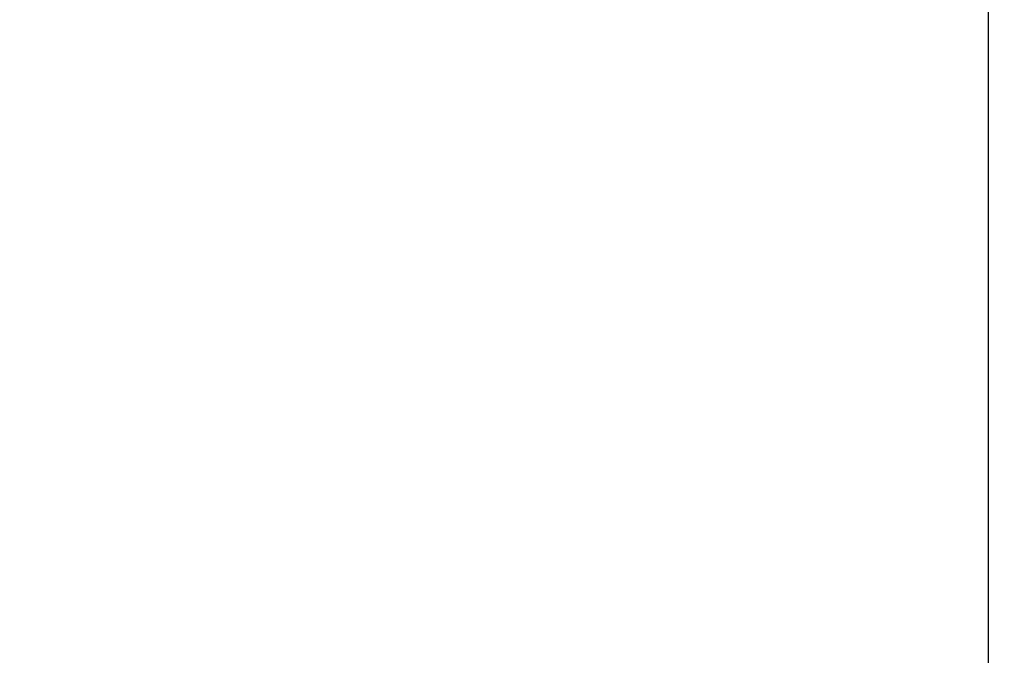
# Model space of a CAD drawing. Extents: x 0 to 80, y 0 to 80.
# Tile 220 of 256: x 8.5694 to 8.6493, y 35.319 to 35.3706. Entities that reach past the tile are written whole.
import ezdxf

# ---------------------------------------------------------------- set-up
doc = ezdxf.new("R2010")
doc.units = 0
doc.header["$LTSCALE"] = 25.4
doc.layers.get('0').update_dxf_attribs({"color": 13, "linetype": 'CONTINUOUS'})

# ---------------------------------------------------------------- blocks, each defined once
blk = doc.blocks.new('ORBIT-I-KINKIET-20-7806-78')
at = {"color": 7}
blk.add_line((25.044687, 35.64608, 343.570343), (25.044687, 35.76836, 343.570343), dxfattribs=at)
mesh = blk.add_polyface(dxfattribs=at)
corners = [(25.044687, 35.76836, 343.570343), (24.319977, 35.64608, 343.135315), (25.044687, 35.64608, 343.570343)]
mesh.append_faces([[corners[k] for k in face] for face in [(0, 1, 2)]], dxfattribs={"color": 7})
mesh = blk.add_polyface(dxfattribs=at)
corners = [(25.044687, 35.76836, 343.570343), (24.319977, 35.76836, 343.135315), (24.319977, 35.64608, 343.135315)]
mesh.append_faces([[corners[k] for k in face] for face in [(0, 1, 2)]], dxfattribs={"color": 7})
mesh = blk.add_polyface(dxfattribs=at)
corners = [(25.482746, 35.64608, 303.722137), (24.774519, 35.76836, 304.122559), (25.482746, 35.76836, 303.722137)]
mesh.append_faces([[corners[k] for k in face] for face in [(0, 1, 2)]], dxfattribs={"color": 7})
mesh = blk.add_polyface(dxfattribs=at)
corners = [(25.482746, 35.64608, 303.722137), (24.774519, 35.64608, 304.122559), (24.774519, 35.76836, 304.122559)]
mesh.append_faces([[corners[k] for k in face] for face in [(0, 1, 2)]], dxfattribs={"color": 7})

msp = doc.modelspace()

# ---------------------------------------------------------------- block references
at = {"color": 0}
msp.add_blockref('ORBIT-I-KINKIET-20-7806-78', (-16.396614, -0.346078, -57.5), dxfattribs=at)

doc.saveas('drawing.dxf')
